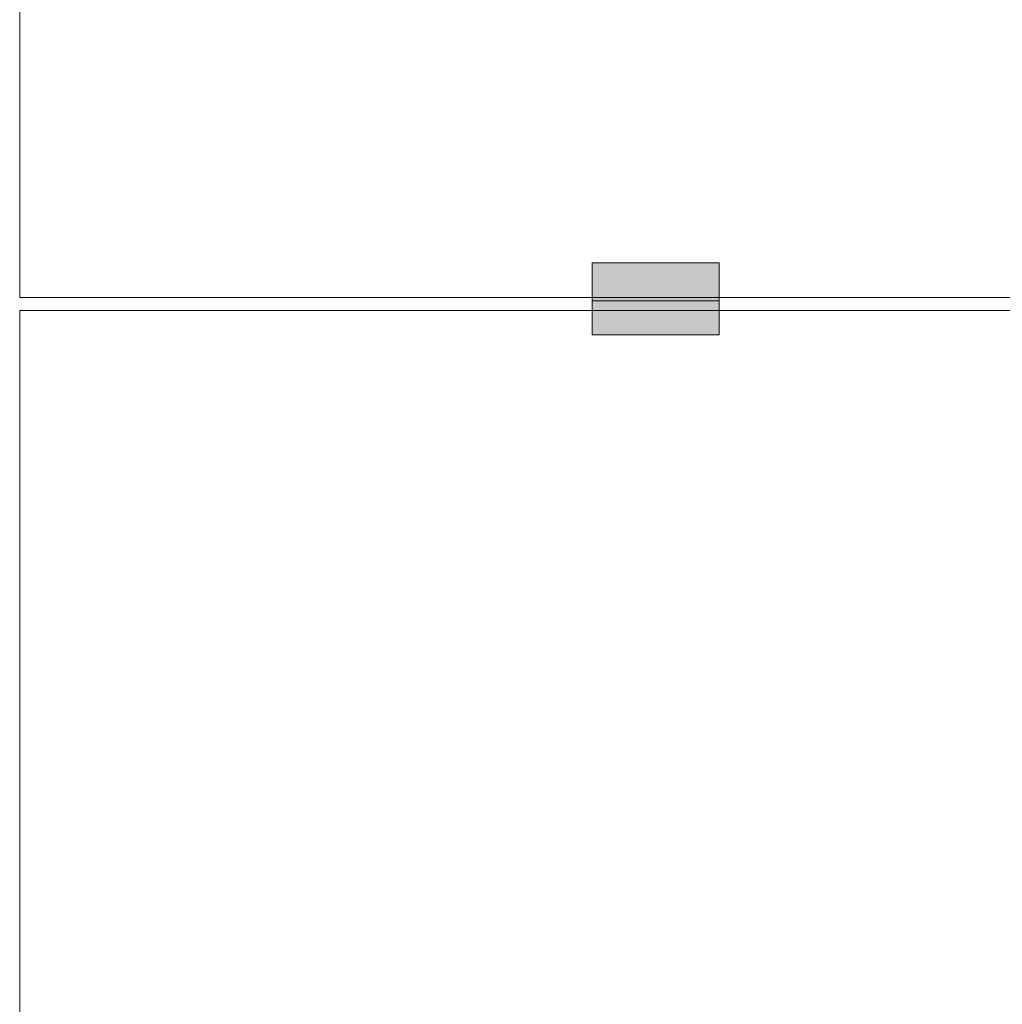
# Model space of a CAD drawing. Header units: millimetres. Extents: x -7814 to 55813, y 465 to 25965.
# Tile 9 of 112: x 16875 to 19192, y 10618 to 12942. Entities that reach past the tile are written whole.
import ezdxf

# ---------------------------------------------------------------- set-up
doc = ezdxf.new("R2010")
doc.units = ezdxf.units.MM
doc.layers.add('2D Drafting - General2', color=251, linetype='Continuous', lineweight=15)
doc.layers.add('2D Drafting - General62', color=9, linetype='Continuous', lineweight=20)

msp = doc.modelspace()

# ---------------------------------------------------------------- hatches: boundary and pattern name
at = {"layer": '2D Drafting - General62', "linetype": 'Continuous'}
for points in [[(18524.52, 12278.21), (18224.52, 12278.21), (18224.52, 12368.21), (18524.52, 12368.21)], [(18524.52, 12198.21), (18224.52, 12198.21), (18224.52, 12278.21), (18524.52, 12278.21)]]:
    msp.add_hatch(color=256, dxfattribs=at).paths.add_polyline_path(points, flags=0)

# ---------------------------------------------------------------- linework, layer by layer
at = {"layer": '2D Drafting - General2', "linetype": 'Continuous'}
for p, q in [((16874.52, 18256.08), (16874.52, 12286.08)), ((20027.68, 12286.08), (16874.52, 12286.08)), ((16874.52, 12256.08), (20027.68, 12256.08)), ((16874.52, 12256.08), (16874.52, 6286.08))]:
    msp.add_line(p, q, dxfattribs=at)
at = {"layer": '2D Drafting - General2', "linetype": 'Continuous', "flags": 128}
for points in [[(18524.52, 12278.21), (18224.52, 12278.21), (18224.52, 12368.21), (18524.52, 12368.21)], [(18524.52, 12198.21), (18224.52, 12198.21), (18224.52, 12278.21), (18524.52, 12278.21)]]:
    msp.add_lwpolyline(points, close=True, dxfattribs=at)

doc.saveas('drawing.dxf')
